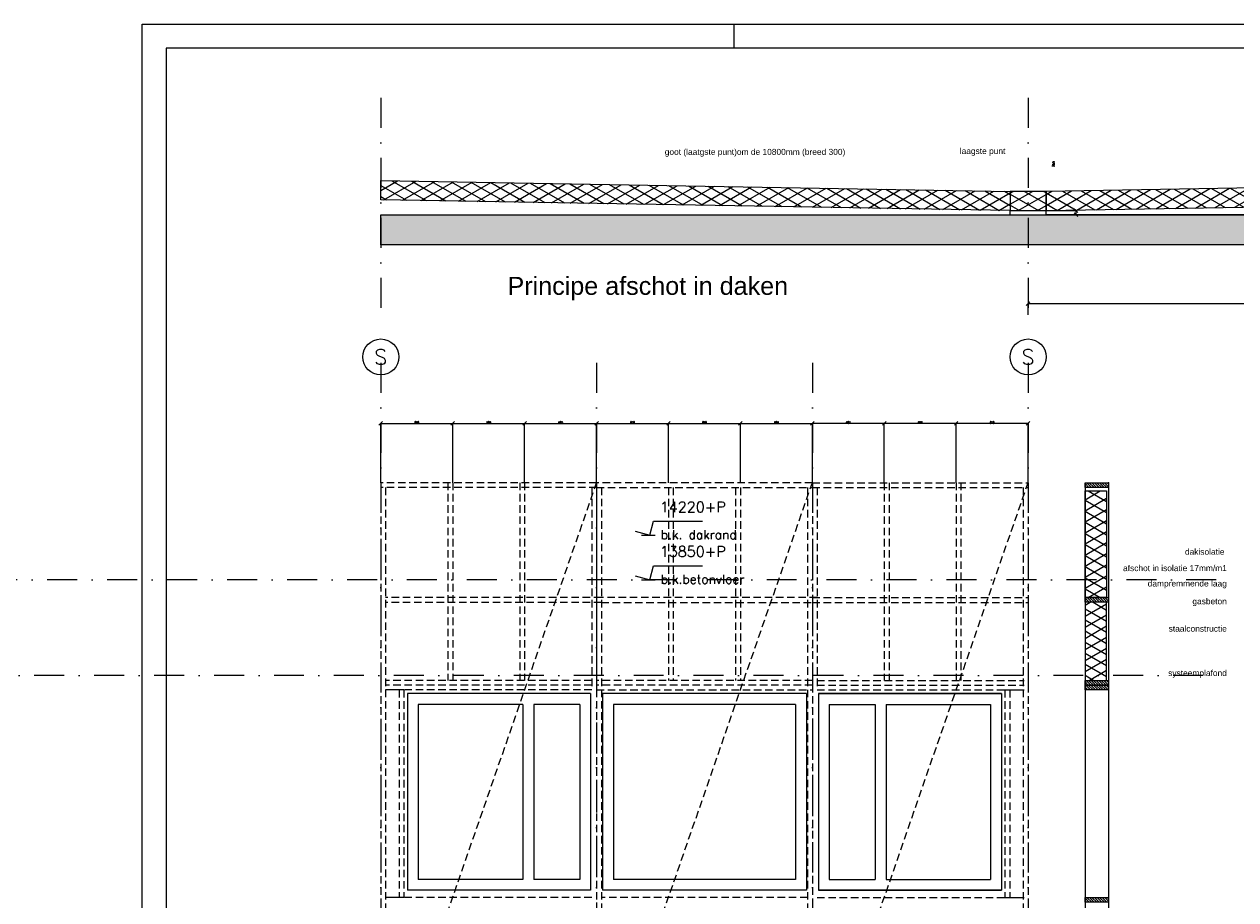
# Model space of a CAD drawing. Extents: x 0 to 317513, y 0 to 193913.
# Tile 58 of 69: x 260475 to 270582, y 103626 to 110929. Entities that reach past the tile are written whole.
import ezdxf
from ezdxf.enums import TextEntityAlignment as Align

# ---------------------------------------------------------------- set-up
doc = ezdxf.new("R2010")
doc.units = 0
doc.header["$LTSCALE"] = 20
doc.header["$MEASUREMENT"] = 0
doc.header["$PDSIZE"] = -1
for name, pattern in [('DASHDOT', [25, 12.5, -6.25, 0, -6.25]), ('DD1', [2.66667, 1.66667, -0.5, 0, -0.5]), ('HIDDEN2', [4.6875, 3.125, -1.5625])]:
    doc.linetypes.add(name, pattern=pattern)
doc.layers.get('0').update_dxf_attribs({"linetype": 'CONTINUOUS'})
doc.layers.get('DEFPOINTS').update_dxf_attribs({"linetype": 'CONTINUOUS'})
for name, color, linetype in [('A--A21--_F-23-', 9, 'CONTINUOUS'), ('A--A23--_F--3-', 9, 'CONTINUOUS'), ('A--A25--_F--3-', 9, 'CONTINUOUS'), ('A--L$7A-_STRAMIEN', 1, 'DASHDOT'), ('A--L21--', 3, 'CONTINUOUS'), ('A--L21--_F-23-', 4, 'CONTINUOUS'), ('A--L25--', 7, 'CONTINUOUS'), ('A--L25--_F-23-', 7, 'CONTINUOUS'), ('A--L28DC1_KONSTRUKTIES', 1, 'HIDDEN2'), ('A--L31--', 2, 'CONTINUOUS'), ('A--M$1A-_F123-', 1, 'CONTINUOUS'), ('A--M01A1_MAATVOERING', 1, 'CONTINUOUS'), ('A--M01B1_HOOGTE_MAATV', 1, 'CONTINUOUS'), ('A--T$1A-_F123_20', 1, 'CONTINUOUS'), ('A--T$2A-_F123-_0_50MM', 4, 'CONTINUOUS'), ('A--T$7A-_STRAMIEN', 2, 'CONTINUOUS'), ('A--T01B2_HOOGTE_MAATV', 2, 'CONTINUOUS'), ('A--T01B3_HOOGTE_MAATV', 3, 'CONTINUOUS'), ('STRAMIEN', 8, 'DD1'), ('X--L$2A-_KADER', 7, 'CONTINUOUS'), ('X--L$4A-_STEMPEL', 7, 'CONTINUOUS'), ('X--LR---_CP', 7, 'CONTINUOUS')]:
    doc.layers.add(name, color=color, linetype=linetype)
doc.styles.add('ALFA-0_25', font='ROMANS')
doc.styles.add('EB2', font='ARIAL.TTF')
doc.styles.add('HOOGTEXT', font='ROMANS.shx', dxfattribs={"height": 2.5})
doc.styles.add('MAATLIJN', font='ROMANS')
doc.dimstyles.new('ALFA25', dxfattribs={"dimscale": 0.3, "dimtxt": 50, "dimasz": 100, "dimexe": 0, "dimexo": 0, "dimgap": 2, "dimtad": 1, "dimdec": 0, "dimzin": 0, "dimdsep": 46, "dimtxsty": 'MAATLIJN', "dimblk1": 'OBLIQUE', "dimblk2": 'OBLIQUE', "dimsah": 1, "dimcen": 0, "dimclrd": 1, "dimclre": 1, "dimclrt": 2, "dimadec": 0, "dimazin": 0, "dimtfac": 0.75, "dimtdec": 4, "dimtix": 1, "dimtmove": 2, "dimatfit": 3, "dimldrblk": 'OBLIQUE', "dimfxl": 0, "dimtvp": 1.5, "dimtolj": 1, "dimtzin": 0, "dimarcsym": 0})
pattern_1 = [(330, (113572.77, 13583.805), (40, 69.282032), []), (30, (113572.77, 13583.805), (-40, 69.282032), [])]

# ---------------------------------------------------------------- blocks, each defined once
blk = doc.blocks.new('NH40_196')
at = {"layer": 'A--A25--_F--3-'}
h = blk.add_hatch(dxfattribs=at)
h.set_pattern_fill('ALFALINE', color=256, scale=15, style=0, pattern_type=2)
h.set_pattern_definition([(45, (-6, 0), (-10.6066, 10.6066), [])])
h.paths.add_polyline_path([(0, 0), (0, 196), (40, 196), (40, 0)])
at = {"layer": 'A--L25--_F-23-', "color": 2, "linetype": 'Continuous'}
blk.add_lwpolyline([(0, 0), (0, 196), (40, 196), (40, 0)], close=True, dxfattribs=at)
at = {"layer": 'X--LR---_CP'}
for p in [(0, 0), (0, 0), (40, 0)]:
    blk.add_point(p, dxfattribs=at)
blk = doc.blocks.new('_OBLIQUE')
at = {"color": 0, "linetype": 'ByBlock'}
blk.add_line((-0.5, -0.5), (0.5, 0.5), dxfattribs=at)
blk = doc.blocks.new('*D208')
at = {"color": 1, "linetype": 'ByBlock'}
for p, q in [((200147, 107105), (200147, 107599)), ((200147, 107599), (200747, 107599)), ((200747, 107105), (200747, 107599))]:
    blk.add_line(p, q, dxfattribs=at)
at = {"layer": 'DEFPOINTS', "color": 0, "linetype": 'ByBlock'}
for p in [(200747, 107599), (200147, 107105), (200747, 107105)]:
    blk.add_point(p, dxfattribs=at)
at = {"color": 1, "linetype": 'ByBlock', "xscale": 30, "yscale": 30, "zscale": 30, "rotation": 180}
blk.add_blockref('_OBLIQUE', (200147, 107599), dxfattribs=at)
at = {"color": 1, "linetype": 'ByBlock', "xscale": 30, "yscale": 30, "zscale": 30}
blk.add_blockref('_OBLIQUE', (200747, 107599), dxfattribs=at)
at = {"color": 2, "linetype": 'ByBlock', "insert": (200447, 107607), "char_height": 15, "attachment_point": 5, "style": 'MAATLIJN'}
blk.add_mtext('\\A1;600', dxfattribs=at)
blk = doc.blocks.new('*D209')
at = {"color": 1, "linetype": 'ByBlock'}
for p, q in [((199547, 107105), (199547, 107599)), ((199547, 107599), (200147, 107599)), ((200147, 107105), (200147, 107599))]:
    blk.add_line(p, q, dxfattribs=at)
at = {"layer": 'DEFPOINTS', "color": 0, "linetype": 'ByBlock'}
for p in [(200147, 107599), (199547, 107105), (200147, 107105)]:
    blk.add_point(p, dxfattribs=at)
at = {"color": 1, "linetype": 'ByBlock', "xscale": 30, "yscale": 30, "zscale": 30, "rotation": 180}
blk.add_blockref('_OBLIQUE', (199547, 107599), dxfattribs=at)
at = {"color": 1, "linetype": 'ByBlock', "xscale": 30, "yscale": 30, "zscale": 30}
blk.add_blockref('_OBLIQUE', (200147, 107599), dxfattribs=at)
at = {"color": 2, "linetype": 'ByBlock', "insert": (199847, 107607), "char_height": 15, "attachment_point": 5, "style": 'MAATLIJN'}
blk.add_mtext('\\A1;600', dxfattribs=at)
blk = doc.blocks.new('*D210')
at = {"color": 1, "linetype": 'ByBlock'}
for p, q in [((198947, 107105), (198947, 107599)), ((198947, 107599), (199547, 107599)), ((199547, 107105), (199547, 107599))]:
    blk.add_line(p, q, dxfattribs=at)
at = {"layer": 'DEFPOINTS', "color": 0, "linetype": 'ByBlock'}
for p in [(199547, 107599), (198947, 107105), (199547, 107105)]:
    blk.add_point(p, dxfattribs=at)
at = {"color": 1, "linetype": 'ByBlock', "xscale": 30, "yscale": 30, "zscale": 30, "rotation": 180}
blk.add_blockref('_OBLIQUE', (198947, 107599), dxfattribs=at)
at = {"color": 1, "linetype": 'ByBlock', "xscale": 30, "yscale": 30, "zscale": 30}
blk.add_blockref('_OBLIQUE', (199547, 107599), dxfattribs=at)
at = {"color": 2, "linetype": 'ByBlock', "insert": (199247, 107607), "char_height": 15, "attachment_point": 5, "style": 'MAATLIJN'}
blk.add_mtext('\\A1;600', dxfattribs=at)
blk = doc.blocks.new('*D211')
at = {"color": 1, "linetype": 'ByBlock'}
for p, q in [((200747, 107105), (200747, 107599)), ((200747, 107599), (201347, 107599)), ((201347, 107105), (201347, 107599))]:
    blk.add_line(p, q, dxfattribs=at)
at = {"layer": 'DEFPOINTS', "color": 0, "linetype": 'ByBlock'}
for p in [(201347, 107599), (200747, 107105), (201347, 107105)]:
    blk.add_point(p, dxfattribs=at)
at = {"color": 1, "linetype": 'ByBlock', "xscale": 30, "yscale": 30, "zscale": 30, "rotation": 180}
blk.add_blockref('_OBLIQUE', (200747, 107599), dxfattribs=at)
at = {"color": 1, "linetype": 'ByBlock', "xscale": 30, "yscale": 30, "zscale": 30}
blk.add_blockref('_OBLIQUE', (201347, 107599), dxfattribs=at)
at = {"color": 2, "linetype": 'ByBlock', "insert": (201047, 107607), "char_height": 15, "attachment_point": 5, "style": 'MAATLIJN'}
blk.add_mtext('\\A1;600', dxfattribs=at)
blk = doc.blocks.new('*D212')
at = {"color": 1, "linetype": 'ByBlock'}
for p, q in [((201947, 107105), (201947, 107599)), ((201947, 107599), (202547, 107599)), ((202547, 107105), (202547, 107599))]:
    blk.add_line(p, q, dxfattribs=at)
at = {"layer": 'DEFPOINTS', "color": 0, "linetype": 'ByBlock'}
for p in [(202547, 107599), (201947, 107105), (202547, 107105)]:
    blk.add_point(p, dxfattribs=at)
at = {"color": 1, "linetype": 'ByBlock', "xscale": 30, "yscale": 30, "zscale": 30, "rotation": 180}
blk.add_blockref('_OBLIQUE', (201947, 107599), dxfattribs=at)
at = {"color": 1, "linetype": 'ByBlock', "xscale": 30, "yscale": 30, "zscale": 30}
blk.add_blockref('_OBLIQUE', (202547, 107599), dxfattribs=at)
at = {"color": 2, "linetype": 'ByBlock', "insert": (202247, 107607), "char_height": 15, "attachment_point": 5, "style": 'MAATLIJN'}
blk.add_mtext('\\A1;600', dxfattribs=at)
blk = doc.blocks.new('*D213')
at = {"color": 1, "linetype": 'ByBlock'}
for p, q in [((201347, 107105), (201347, 107599)), ((201347, 107599), (201947, 107599)), ((201947, 107105), (201947, 107599))]:
    blk.add_line(p, q, dxfattribs=at)
at = {"layer": 'DEFPOINTS', "color": 0, "linetype": 'ByBlock'}
for p in [(201947, 107599), (201347, 107105), (201947, 107105)]:
    blk.add_point(p, dxfattribs=at)
at = {"color": 1, "linetype": 'ByBlock', "xscale": 30, "yscale": 30, "zscale": 30, "rotation": 180}
blk.add_blockref('_OBLIQUE', (201347, 107599), dxfattribs=at)
at = {"color": 1, "linetype": 'ByBlock', "xscale": 30, "yscale": 30, "zscale": 30}
blk.add_blockref('_OBLIQUE', (201947, 107599), dxfattribs=at)
at = {"color": 2, "linetype": 'ByBlock', "insert": (201647, 107607), "char_height": 15, "attachment_point": 5, "style": 'MAATLIJN'}
blk.add_mtext('\\A1;600', dxfattribs=at)
blk = doc.blocks.new('*D214')
at = {"color": 1, "linetype": 'ByBlock'}
for p, q in [((202547, 107105), (202547, 107599)), ((203147, 107599), (202547, 107599)), ((203147, 107105), (203147, 107599))]:
    blk.add_line(p, q, dxfattribs=at)
at = {"layer": 'DEFPOINTS', "color": 0, "linetype": 'ByBlock'}
for p in [(202547, 107599), (202547, 107105), (203147, 107105)]:
    blk.add_point(p, dxfattribs=at)
at = {"color": 1, "linetype": 'ByBlock', "xscale": 30, "yscale": 30, "zscale": 30, "rotation": 180}
blk.add_blockref('_OBLIQUE', (202547, 107599), dxfattribs=at)
at = {"color": 1, "linetype": 'ByBlock', "xscale": 30, "yscale": 30, "zscale": 30}
blk.add_blockref('_OBLIQUE', (203147, 107599), dxfattribs=at)
at = {"color": 2, "linetype": 'ByBlock', "insert": (202847, 107607), "char_height": 15, "attachment_point": 5, "style": 'MAATLIJN'}
blk.add_mtext('\\A1;600', dxfattribs=at)
blk = doc.blocks.new('*D215')
at = {"color": 1, "linetype": 'ByBlock'}
for p, q in [((203147, 107105), (203147, 107599)), ((203747, 107599), (203147, 107599)), ((203747, 107105), (203747, 107599))]:
    blk.add_line(p, q, dxfattribs=at)
at = {"layer": 'DEFPOINTS', "color": 0, "linetype": 'ByBlock'}
for p in [(203147, 107599), (203147, 107105), (203747, 107105)]:
    blk.add_point(p, dxfattribs=at)
at = {"color": 1, "linetype": 'ByBlock', "xscale": 30, "yscale": 30, "zscale": 30, "rotation": 180}
blk.add_blockref('_OBLIQUE', (203147, 107599), dxfattribs=at)
at = {"color": 1, "linetype": 'ByBlock', "xscale": 30, "yscale": 30, "zscale": 30}
blk.add_blockref('_OBLIQUE', (203747, 107599), dxfattribs=at)
at = {"color": 2, "linetype": 'ByBlock', "insert": (203447, 107607), "char_height": 15, "attachment_point": 5, "style": 'MAATLIJN'}
blk.add_mtext('\\A1;600', dxfattribs=at)
blk = doc.blocks.new('*D216')
at = {"color": 1, "linetype": 'ByBlock'}
for p, q in [((203747, 107105), (203747, 107599)), ((204347, 107599), (203747, 107599)), ((204347, 107105), (204347, 107599))]:
    blk.add_line(p, q, dxfattribs=at)
at = {"layer": 'DEFPOINTS', "color": 0, "linetype": 'ByBlock'}
for p in [(203747, 107599), (203747, 107105), (204347, 107105)]:
    blk.add_point(p, dxfattribs=at)
at = {"color": 1, "linetype": 'ByBlock', "xscale": 30, "yscale": 30, "zscale": 30, "rotation": 180}
blk.add_blockref('_OBLIQUE', (203747, 107599), dxfattribs=at)
at = {"color": 1, "linetype": 'ByBlock', "xscale": 30, "yscale": 30, "zscale": 30}
blk.add_blockref('_OBLIQUE', (204347, 107599), dxfattribs=at)
at = {"color": 2, "linetype": 'ByBlock', "insert": (204047, 107607), "char_height": 15, "attachment_point": 5, "style": 'MAATLIJN'}
blk.add_mtext('\\A1;600', dxfattribs=at)
blk = doc.blocks.new('KA_A1STA')
at = {"layer": 'X--L$4A-_STEMPEL', "color": 1}
blk.add_line((-1, 584), (9, 584), dxfattribs=at)
blk.add_lwpolyline([(-1179, -10), (-1179, 831), (9, 831), (9, -10)], close=True, dxfattribs=at)
at = {"layer": 'X--L$4A-_STEMPEL', "color": 4}
blk.add_lwpolyline([(-1, 0), (-1, 821), (-1169, 821), (-1169, 25)], dxfattribs=at)
blk = doc.blocks.new('STRAM_CIR')
at = {"layer": 'A--L$7A-_STRAMIEN', "linetype": 'Continuous'}
blk.add_circle((0, 0), 3, dxfattribs=at)
blk = doc.blocks.new('*D251')
at = {"color": 1, "linetype": 'ByBlock'}
for p, q in [((269000, 109375), (269249, 109375)), ((269249, 109375), (269249, 109340)), ((269000, 109340), (269249, 109340))]:
    blk.add_line(p, q, dxfattribs=at)
at = {"layer": 'DEFPOINTS', "color": 0, "linetype": 'ByBlock'}
for p in [(269000, 109375), (269000, 109340), (269249, 109340)]:
    blk.add_point(p, dxfattribs=at)
at = {"color": 1, "linetype": 'ByBlock', "xscale": 30, "yscale": 30, "zscale": 30}
for p, rotation in [((269249, 109375), 90), ((269249, 109340), 270)]:
    blk.add_blockref('_OBLIQUE', p, dxfattribs=dict(at, rotation=rotation))
at = {"color": 2, "linetype": 'ByBlock', "insert": (269061, 109763), "char_height": 15, "attachment_point": 5, "rotation": 90, "style": 'MAATLIJN'}
blk.add_mtext('\\A1;35.5', dxfattribs=at)
blk = doc.blocks.new('*D253')
at = {"color": 1, "linetype": 'ByBlock'}
for p, q in [((204347, 108504), (204347, 108599)), ((204347, 108599), (209747, 108599)), ((209747, 108504), (209747, 108599))]:
    blk.add_line(p, q, dxfattribs=at)
at = {"layer": 'DEFPOINTS', "color": 0, "linetype": 'ByBlock'}
for p in [(209747, 108599), (204347, 108504), (209747, 108504)]:
    blk.add_point(p, dxfattribs=at)
at = {"color": 1, "linetype": 'ByBlock', "xscale": 30, "yscale": 30, "zscale": 30, "rotation": 180}
blk.add_blockref('_OBLIQUE', (204347, 108599), dxfattribs=at)
at = {"color": 1, "linetype": 'ByBlock', "xscale": 30, "yscale": 30, "zscale": 30}
blk.add_blockref('_OBLIQUE', (209747, 108599), dxfattribs=at)
at = {"color": 2, "linetype": 'ByBlock', "insert": (207047, 108608), "char_height": 15, "attachment_point": 5, "style": 'MAATLIJN'}
blk.add_mtext('\\A1;5400', dxfattribs=at)
blk = doc.blocks.new('HOOGTEP')
at = {"layer": 'A--M01A1_MAATVOERING'}
for p, q in [((0, 0), (0.62, 2.33)), ((0.62, 2.33), (8.79, 2.33)), ((-2.41, 0.65), (0, 0))]:
    blk.add_line(p, q, dxfattribs=at)
at = {"layer": 'A--M01B1_HOOGTE_MAATV'}
blk.add_line((-1.38, 0), (0.91, 0), dxfattribs=at)
at = {"layer": 'A--T01B2_HOOGTE_MAATV', "style": 'HOOGTEXT', "flags": 4}
blk.add_attdef('TEKST', (1.84, -0.67), '', height=1.5, dxfattribs=at)
at = {"layer": 'A--T01B3_HOOGTE_MAATV', "style": 'HOOGTEXT', "flags": 4}
blk.add_attdef('HOOGTE', (1.67, 3.82), '', height=1.75, dxfattribs=at)

msp = doc.modelspace()

# ---------------------------------------------------------------- hatches: boundary and pattern name
at = {"layer": 'A--A21--_F-23-'}
h = msp.add_hatch(dxfattribs=at)
h.set_pattern_fill('ALFAISO', color=256, scale=80, angle=270, style=0, pattern_type=2)
h.set_pattern_definition([(210, (424127.05, 13583.805), (-40, 69.282032), []), (150, (424127.05, 13583.805), (40, 69.282032), [])])
h.paths.add_polyline_path([(263449.91, 109624.45), (268699.91, 109535.2), (268699.91, 109375.2), (263449.91, 109464.45)])
h = msp.add_hatch(dxfattribs=at)
h.set_pattern_fill('ALFAISO', color=256, scale=80, angle=270, style=0, pattern_type=2)
h.set_pattern_definition(pattern_1)
h.paths.add_polyline_path([(274249.91, 109624.45), (268999.91, 109535.2), (268999.91, 109375.2), (274249.91, 109464.45)])
h = msp.add_hatch(dxfattribs=at)
h.set_pattern_fill('ALFAISO', color=256, scale=80, angle=270, style=0, pattern_type=2)
h.set_pattern_definition(pattern_1)
h.paths.add_polyline_path([(268699.91, 109375.2), (268999.91, 109375.2), (268999.91, 109535.2), (268699.91, 109535.2)])
h = msp.add_hatch(dxfattribs=at)
h.set_pattern_fill('ALFAISO', color=256, scale=80, angle=270, style=0, pattern_type=2)
h.set_pattern_definition([(210, (381961.49, 3500), (-40, 69.282032), []), (150, (381961.49, 3500), (40, 69.282032), [])])
h.paths.add_polyline_path([(269325.08, 107036.62), (269505.08, 107036.62), (269505.08, 106147.08), (269325.08, 106147.08)])
h = msp.add_hatch(dxfattribs=at)
h.set_pattern_fill('ALFAISO', color=256, scale=80, angle=270, style=0, pattern_type=2)
h.set_pattern_definition([(330, (199378.93, 2514.37), (40, 69.28203), []), (30, (199378.93, 2514.37), (-40, 69.28203), [])])
h.paths.add_polyline_path([(269505.08, 105455.9), (269505.08, 106107.08), (269325.08, 106107.08), (269325.08, 105455.9)])
at = {"layer": 'A--A23--_F--3-'}
h = msp.add_hatch(dxfattribs=at)
h.set_pattern_fill('ALFABET', color=256, scale=20, angle=1, style=0, pattern_type=2)
h.set_pattern_definition([(134, (347925.95, 13583.8), (86.32078, 83.359), []), (129, (347925.95, 13583.8), (-143.64922, -10.04493), [15, -165]), (184, (347925.95, 13583.8), (30.37155, 149.9312), [12, -132]), (78.5486, (347913.98, 13582.97), (-113.27778, 139.88618), [12.74804, -140.22842]), (132.8158, (347926.65, 13623.8), (-213.99344, -29.37358), [22.5, -247.5]), (82.3644, (347908.82, 13621.35), (-183.50393, 198.05632), [19.12206, -210.3426]), (187.8158, (347926.65, 13623.8), (-183.50378, 198.05647), [18, -198]), (158, (347906.48, 13614.15), (-120.76856, -78.42802), [15, -165]), (213, (347906.48, 13614.15), (-46.12453, 145.8572), [12, -132]), (107.5486, (347896.42, 13607.61), (-166.89315, 67.42906), [12.74804, -140.22842]), (141.5, (347925.954, 13583.805), (-1.26964, 66.611074), [0, -130.4, 0, -134, 0, -132.5]), (171.5, (347925.954, 13583.805), (-51.229207, 79.788568), [0, -76.4, 0, -127.4, 0, -50.5]), (211.5, (347970.55, 13583.027), (-106.826954, -2.64699), [0, -50, 0, -156, 0, -207]), (221.5, (347990.54, 13582.68), (-116.270055, 22.05355), [0, -65, 0, -103.6, 0, -147]), (221.5, (347990.54, 13582.68), (-116.270055, 22.05355), [0, -65, 0, -103.6, 0, -147])])
edge = h.paths.add_edge_path()
edge.add_line((275731.58, 109089.7), (263449.91, 109089.7))
edge.add_line((263449.91, 109089.7), (263449.91, 109339.7))
edge.add_line((263449.91, 109339.7), (275731.58, 109339.7))

# ---------------------------------------------------------------- linework, layer by layer
at = {"layer": 'A--L21--'}
for points in [[(263449.91, 109624.45), (268699.91, 109535.2), (268699.91, 109375.2), (263449.91, 109464.45)], [(274249.91, 109624.45), (268999.91, 109535.2), (268999.91, 109375.2), (274249.91, 109464.45)], [(268699.91, 109375.2), (268999.91, 109375.2), (268999.91, 109535.2), (268699.91, 109535.2)], [(269325.08, 107036.62), (269505.08, 107036.62), (269505.08, 106147.08), (269325.08, 106147.08)], [(269505.08, 105455.9), (269505.08, 105455.9), (269505.08, 106107.08), (269325.08, 106107.08), (269325.08, 105455.9), (269505.08, 105455.9), (269505.08, 105455.9)]]:
    msp.add_lwpolyline(points, close=True, dxfattribs=at)
at = {"layer": 'A--L21--_F-23-', "linetype": 'Continuous'}
msp.add_lwpolyline([(275731.58, 109089.7), (263449.91, 109089.7), (263449.91, 109339.7), (275731.58, 109339.7)], dxfattribs=at)
msp.add_lwpolyline([(275731.58, 109089.7), (263449.91, 109089.7), (263449.91, 109339.7), (275731.58, 109339.7)], dxfattribs=at)
at = {"layer": 'A--L28DC1_KONSTRUKTIES'}
for p, q in [((263449.91, 107104.6), (263449.91, 101915.9)), ((263449.91, 101915.9), (265249.91, 107104.6)), ((265249.91, 107104.6), (263449.91, 107104.6)), ((265249.91, 107064.6), (263449.91, 107064.6)), ((263489.91, 107064.6), (263489.91, 101915.9)), ((264009.91, 107104.6), (264009.91, 105455.9)), ((264049.91, 107104.6), (264049.91, 105455.9)), ((264609.91, 107104.6), (264609.91, 105455.9)), ((264649.91, 107104.6), (264649.91, 105455.9)), ((265209.91, 107064.6), (265209.91, 105375.9)), ((265249.91, 101915.9), (267049.91, 107105.6)), ((265249.91, 107104.6), (265249.91, 105375.9)), ((267049.91, 107104.6), (265249.91, 107104.6)), ((265249.91, 107064.6), (265249.91, 101915.9)), ((265249.91, 107064.6), (267049.91, 107064.6)), ((265289.91, 107064.6), (265289.91, 101955.9)), ((265849.91, 107064.6), (265849.91, 105455.9)), ((265889.91, 107064.6), (265889.91, 105455.9)), ((266409.91, 107064.6), (266409.91, 105455.9)), ((266449.91, 107064.6), (266449.91, 105455.9)), ((267009.91, 107064.6), (267009.91, 101955.9)), ((267049.91, 107105.6), (267049.91, 101915.9)), ((267049.91, 107104.6), (267049.91, 105375.9)), ((267049.91, 107104.6), (267049.91, 105375.9)), ((267049.91, 107104.6), (268849.91, 107104.6)), ((267049.91, 101915.9), (268849.91, 107104.6)), ((267049.91, 107064.6), (268849.91, 107064.6)), ((267089.91, 107064.6), (267089.91, 105375.9)), ((267649.91, 107104.6), (267649.91, 105455.9)), ((267689.91, 107104.6), (267689.91, 105455.9)), ((268249.91, 107104.6), (268249.91, 105455.9)), ((268289.91, 107104.6), (268289.91, 105455.9)), ((268809.91, 107064.6), (268809.91, 101915.9)), ((268849.91, 107104.6), (268849.91, 101915.9)), ((265289.91, 106146.08), (263489.91, 106146.08)), ((267089.91, 106146.08), (265289.91, 106146.08)), ((267049.91, 106146.08), (268849.91, 106146.08)), ((265289.91, 106106.08), (263489.91, 106106.08)), ((265289.91, 106106.08), (267089.91, 106106.08)), ((267049.91, 106106.08), (268849.91, 106106.08)), ((265209.91, 105455.9), (263489.91, 105455.9)), ((265209.91, 105415.9), (263489.91, 105415.9)), ((267049.91, 105455.9), (265249.91, 105455.9)), ((267049.91, 105415.9), (265249.91, 105415.9)), ((267089.91, 105455.9), (268816.91, 105455.9)), ((267089.91, 105415.9), (268816.91, 105415.9)), ((263642.91, 105375.9), (263489.91, 105375.9)), ((265209.91, 105375.9), (263489.91, 105375.9)), ((263602.91, 105375.9), (263602.91, 103645.6)), ((263642.91, 105375.9), (263642.91, 103645.6)), ((265249.91, 105375.9), (267049.91, 105375.9)), ((267089.91, 105375.9), (268816.91, 105375.9)), ((268656.91, 105375.9), (268656.91, 103645.6)), ((268656.91, 105375.9), (268816.91, 105375.9)), ((268696.91, 105375.9), (268696.91, 103645.6)), ((263642.91, 103645.6), (263489.91, 103645.6)), ((265209.91, 103645.6), (263489.91, 103645.6)), ((267009.91, 103645.6), (265289.91, 103645.6)), ((267089.91, 103645.6), (268816.91, 103645.6)), ((268656.91, 103645.6), (268816.91, 103645.6))]:
    msp.add_line(p, q, dxfattribs=at)
at = {"layer": 'A--L31--'}
for p, q in [((269325.08, 107104.6), (269325.08, 102781.41)), ((269521.08, 107104.6), (269521.08, 101955.9)), ((263672.91, 105345.9), (263672.91, 103705.9)), ((265199.91, 105345.9), (263672.91, 105345.9)), ((265199.91, 105345.9), (265199.91, 103705.9)), ((265299.91, 105345.9), (265299.91, 103705.9)), ((266999.91, 105345.9), (265299.91, 105345.9)), ((266999.91, 105345.9), (266999.91, 103705.9)), ((268626.91, 105345.9), (267099.91, 105345.9)), ((267099.91, 105345.9), (267099.91, 103705.9)), ((267099.91, 105345.9), (267099.91, 103705.9)), ((267099.91, 105345.9), (268626.91, 105345.9)), ((268626.91, 105345.9), (268626.91, 103705.9)), ((268626.91, 105345.9), (268626.91, 103705.9)), ((264635.41, 105255.9), (263762.91, 105255.9)), ((263762.91, 105255.9), (263762.91, 103795.9)), ((264635.41, 105255.9), (264635.41, 103795.9)), ((265109.91, 105255.9), (264725.41, 105255.9)), ((264725.41, 105255.9), (264725.41, 103795.9)), ((265109.91, 105255.9), (265109.91, 103795.9)), ((265389.91, 105255.9), (265389.91, 103795.9)), ((266909.91, 105255.9), (265389.91, 105255.9)), ((266909.91, 105255.9), (266909.91, 103795.9)), ((267189.91, 105255.9), (267189.91, 103795.9)), ((267189.91, 105255.9), (267574.41, 105255.9)), ((267574.41, 105255.9), (267574.41, 103795.9)), ((267664.41, 105255.9), (268536.91, 105255.9)), ((267664.41, 105255.9), (267664.41, 103795.9)), ((268536.91, 105255.9), (268536.91, 103795.9)), ((265199.91, 103705.9), (263672.91, 103705.9)), ((264635.41, 103795.9), (263762.91, 103795.9)), ((265109.91, 103795.9), (264725.41, 103795.9)), ((266999.91, 103705.9), (265299.91, 103705.9)), ((266909.91, 103795.9), (265389.91, 103795.9)), ((268626.91, 103705.9), (267099.91, 103705.9)), ((267099.91, 103705.9), (268626.91, 103705.9)), ((267189.91, 103795.9), (267574.41, 103795.9)), ((267664.41, 103795.9), (268536.91, 103795.9))]:
    msp.add_line(p, q, dxfattribs=at)
for points in [[(263449.91, 109339.7), (268699.91, 109339.7), (268699.91, 109375.2), (263449.91, 109464.45)], [(274249.91, 109339.7), (268999.91, 109339.7), (268999.91, 109375.2), (274249.91, 109464.45)]]:
    msp.add_lwpolyline(points, dxfattribs=at)
at = {"layer": 'STRAMIEN', "linetype": 'DASHDOT'}
for p, q in [((263449.91, 110315.04), (263449.91, 108503.58)), ((268849.91, 110315.04), (268849.91, 108503.58)), ((263449.91, 108104.6), (263449.91, 100078.53)), ((265249.91, 108104.6), (265249.91, 100078.53)), ((267049.91, 108104.6), (267049.91, 100078.53)), ((268849.91, 108104.6), (268849.91, 100078.53)), ((270419.73, 106295.9), (232633.98, 106295.9)), ((270310.5, 105495.9), (233326.26, 105495.9))]:
    msp.add_line(p, q, dxfattribs=at)

# ---------------------------------------------------------------- block references
at = {"xscale": 50, "yscale": 50, "zscale": 50}
msp.add_blockref('HOOGTEP', (265693.56, 106667.37), dxfattribs=at).add_auto_attribs({'TEKST': 'b.k. dakrand', 'HOOGTE': '14220+P'})
at = {"color": 3, "xscale": 50, "yscale": 50, "zscale": 50}
msp.add_blockref('HOOGTEP', (265693.56, 106295.9), dxfattribs=at).add_auto_attribs({'TEKST': 'b.k.betonvloer', 'HOOGTE': '13850+P'})
at = {"layer": 'A--L$7A-_STRAMIEN', "xscale": 50, "yscale": 50}
for p in [(263449.91, 108153.58), (268849.91, 108153.58)]:
    msp.add_blockref('STRAM_CIR', p, dxfattribs=at)
at = {"layer": 'A--L25--', "rotation": 90}
for p in [(269521.08, 107064.6), (269521.08, 106107.08), (269521.08, 105415.9), (269521.08, 105375.9), (269521.08, 103605.6)]:
    msp.add_blockref('NH40_196', p, dxfattribs=at)
at = {"layer": 'X--L$2A-_KADER', "xscale": 20, "yscale": 20, "rotation": 90}
msp.add_blockref('KA_A1STA', (278079.09, 110749.4), dxfattribs=at)

# ---------------------------------------------------------------- texts
at = {"layer": 'A--T$1A-_F123_20', "style": 'EB2'}
for s, p in [('goot (laatgste punt)om de 10800mm (breed 300)', (267325.09, 109839.56)), ('laagste punt', (268660.16, 109846.63)), ('dakisolatie ', (270507.64, 106503.7)), ('afschot in isolatie 17mm/m1', (270507.64, 106367.03)), ('dampremmende laag', (270507.64, 106238.93)), ('gasbeton', (270507.64, 106090.33)), ('staalconstructie', (270507.64, 105862.38)), ('systeemplafond', (270507.64, 105491.94))]:
    msp.add_text(s, height=50, dxfattribs=at).set_placement(p, align=Align.RIGHT)
at = {"layer": 'A--T$2A-_F123-_0_50MM', "color": 3, "style": 'EB2'}
msp.add_text('Principe afschot in daken', height=150, dxfattribs=at).set_placement((264506.72, 108671.94))
at = {"layer": 'A--T$7A-_STRAMIEN', "style": 'ALFA-0_25'}
for p in [(263449.91, 108153.58), (268849.91, 108153.58)]:
    msp.add_text('S', height=125, dxfattribs=at).set_placement(p, align=Align.MIDDLE_CENTER)

# ---------------------------------------------------------------- dimensions: what is measured, and where the dimension line sits
at = {"layer": 'A--M$1A-_F123-'}
dim = msp.add_linear_dim(base=(269248.98, 109339.7), p1=(268999.91, 109375.2), p2=(268999.91, 109339.7), angle=90, dimstyle='ALFA25', override={"dimdec": 1}, dxfattribs=at)
dim.commit()
dim.dimension.update_dxf_attribs({"geometry": '*D251', "text_midpoint": (269061.48, 109763.14), "dimtype": 160})
for base, p1, p2, picture, middle in [((274249.91, 108599.48), (268849.91, 108503.58), (274249.91, 108503.58), '*D253', (271549.91, 108607.58)), ((264049.91, 107598.81), (263449.91, 107104.6), (264049.91, 107104.6), '*D210', (263749.91, 107606.91)), ((264649.91, 107598.81), (264049.91, 107104.6), (264649.91, 107104.6), '*D209', (264349.91, 107606.91)), ((265249.91, 107598.81), (264649.91, 107104.6), (265249.91, 107104.6), '*D208', (264949.91, 107606.91)), ((265849.91, 107598.81), (265249.91, 107104.6), (265849.91, 107104.6), '*D211', (265549.91, 107606.91)), ((266449.91, 107598.81), (265849.91, 107104.6), (266449.91, 107104.6), '*D213', (266149.91, 107606.91)), ((267049.91, 107598.81), (266449.91, 107104.6), (267049.91, 107104.6), '*D212', (266749.91, 107606.91)), ((267049.91, 107598.81), (267649.91, 107104.6), (267049.91, 107104.6), '*D214', (267349.91, 107606.91)), ((267649.91, 107598.81), (268249.91, 107104.6), (267649.91, 107104.6), '*D215', (267949.91, 107606.91)), ((268249.91, 107598.81), (268849.91, 107104.6), (268249.91, 107104.6), '*D216', (268549.91, 107606.91))]:
    dim = msp.add_linear_dim(base=base, p1=p1, p2=p2, dimstyle='ALFA25', dxfattribs=at)
    dim.commit()
    dim.dimension.update_dxf_attribs({"geometry": picture, "text_midpoint": middle, "insert": (64502.85, 0)})

doc.saveas('drawing.dxf')
